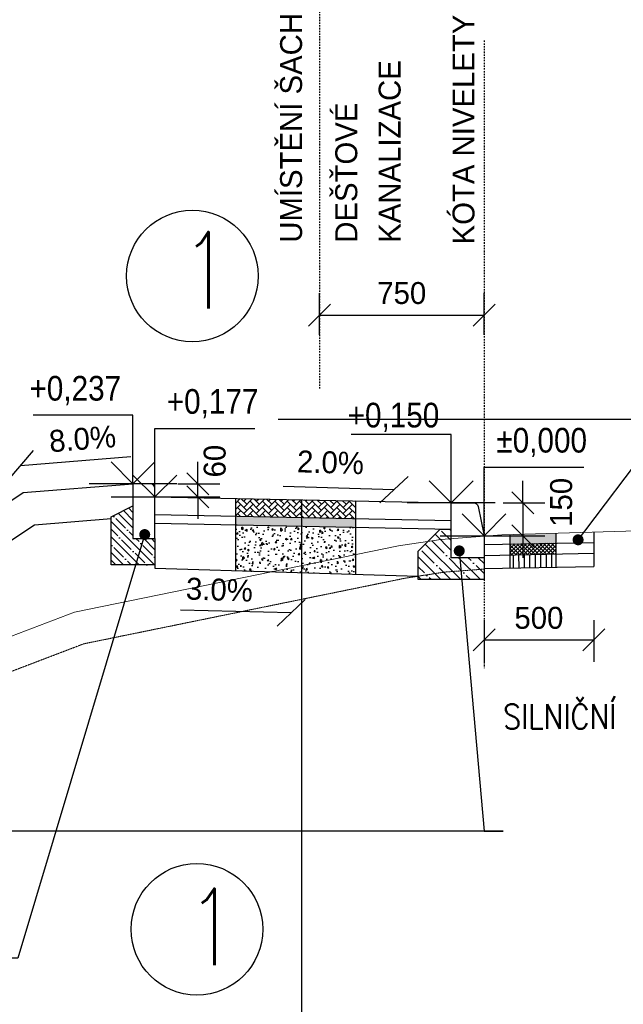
# Model space of a CAD drawing. Extents: x -824597 to -633530, y -1130799 to -1119490.
# Tile 6 of 10: x -730118 to -727367, y -1126277 to -1121786. Entities that reach past the tile are written whole.
import ezdxf
from ezdxf import colors
from ezdxf.entities.mleader import LeaderData, LeaderLine
from ezdxf.enums import TextEntityAlignment as Align
from ezdxf.math import Vec2, Vec3

# ---------------------------------------------------------------- set-up
doc = ezdxf.new("R2010")
doc.units = 0
doc.header["$LTSCALE"] = 250
doc.header["$MEASUREMENT"] = 0
doc.linetypes.add('DASHDOT', pattern=[1, 0.5, -0.25, 0, -0.25])
doc.linetypes.add('DASHED', pattern=[0.75, 0.5, -0.25])
doc.layers.get('0').update_dxf_attribs({"linetype": 'CONTINUOUS'})
doc.layers.get('DEFPOINTS').update_dxf_attribs({"color": 249, "linetype": 'CONTINUOUS'})
for name, color, linetype in [('_PIS_Obruby', 2, 'CONTINUOUS'), ('_PIS_Odstranění stáv.vrstev', 9, 'DASHED'), ('_PIS_Osy', 1, 'DASHDOT'), ('_PIS_Popis', 130, 'CONTINUOUS'), ('_PIS_Stáv. terén', 9, 'CONTINUOUS'), ('_PIS_Těleso', 80, 'CONTINUOUS'), ('_PIS_Vozovka', 50, 'CONTINUOUS'), ('_PIS_Vozovkové souvrství', 6, 'CONTINUOUS'), ('_PIS_Šrafy', 1, 'CONTINUOUS')]:
    doc.layers.add(name, color=color, linetype=linetype)
doc.layers.add('PIS-viewports', color=9, linetype='CONTINUOUS', plot=False)
doc.styles.add('ARMO', font='wromans.shx', dxfattribs={"width": 0.75})
doc.styles.add('ROMANS', font='wromans.shx', dxfattribs={"height": 100})
doc.styles.add('WROMANS', font='wromans.shx', dxfattribs={"height": 100})
doc.dimstyles.get("Standard").update_dxf_attribs({"dimscale": 50, "dimtxt": 100, "dimasz": 2, "dimexe": 2, "dimexo": 0, "dimgap": 2, "dimtad": 0, "dimdec": 0, "dimzin": 0, "dimdsep": 46, "dimtxsty": 'ROMANS', "dimblk1": 'OBLIQUE', "dimblk2": 'OBLIQUE', "dimsah": 1, "dimcen": 3, "dimadec": 0, "dimazin": 0, "dimtfac": 0.6666666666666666, "dimtdec": 0, "dimtix": 1, "dimtmove": 2, "dimatfit": 3, "dimldrblk": 'OBLIQUE', "dimfxl": 1, "dimtvp": 1, "dimtolj": 1, "dimtzin": 0, "dimarcsym": 0})

# ---------------------------------------------------------------- blocks, each defined once
blk = doc.blocks.new('_Oblique')
at = {"color": 0, "linetype": 'ByBlock', "lineweight": -2}
blk.add_line((-0.5, -0.5), (0.5, 0.5), dxfattribs=at)
blk = doc.blocks.new('*D5523')
at = {"layer": '_PIS_Popis', "color": 0, "lineweight": -2, "transparency": 16777216}
for p, q in [((-728001.3772895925, -1120799.789599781), (-728001.3772895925, -1120609.789599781)), ((-727501.3772911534, -1120799.789599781), (-727501.3772911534, -1120609.789599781)), ((-728001.3772895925, -1120709.789599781), (-727501.3772911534, -1120709.789599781))]:
    blk.add_line(p, q, dxfattribs=at)
at = {"layer": 'DEFPOINTS', "color": 0, "transparency": 16777216}
for p in [(-727501.3772911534, -1120709.789599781), (-727501.3772911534, -1124129.749556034), (-728001.3772895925, -1124139.749556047)]:
    blk.add_point(p, dxfattribs=at)
at = {"layer": '_PIS_Popis', "color": 0, "lineweight": -2, "transparency": 16777216, "xscale": 100, "yscale": 100, "zscale": 100, "rotation": 180}
blk.add_blockref('_Oblique', (-728001.3772895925, -1120709.789599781), dxfattribs=at)
at = {"layer": '_PIS_Popis', "color": 0, "lineweight": -2, "transparency": 16777216, "xscale": 100, "yscale": 100, "zscale": 100}
blk.add_blockref('_Oblique', (-727501.3772911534, -1120709.789599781), dxfattribs=at)
at = {"layer": '_PIS_Popis', "color": 0, "transparency": 16777216, "insert": (-727751.377290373, -1120609.789599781), "char_height": 100, "attachment_point": 5, "style": 'ROMANS'}
blk.add_mtext('\\A1;500', dxfattribs=at)
blk = doc.blocks.new('*D5524')
at = {"layer": '_PIS_Popis', "color": 0, "lineweight": -2, "transparency": 16777216}
for p, q in [((-727501.3772911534, -1120799.789599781), (-727501.3772911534, -1120609.789599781)), ((-724501.3772898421, -1120799.789599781), (-724501.3772898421, -1120609.789599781)), ((-727501.3772911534, -1120709.789599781), (-724501.3772898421, -1120709.789599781))]:
    blk.add_line(p, q, dxfattribs=at)
at = {"layer": 'DEFPOINTS', "color": 0, "transparency": 16777216}
for p in [(-724501.3772898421, -1120709.789599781), (-724501.3772898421, -1124045.837930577), (-727501.3772911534, -1124129.749556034)]:
    blk.add_point(p, dxfattribs=at)
at = {"layer": '_PIS_Popis', "color": 0, "lineweight": -2, "transparency": 16777216, "xscale": 100, "yscale": 100, "zscale": 100, "rotation": 180}
blk.add_blockref('_Oblique', (-727501.3772911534, -1120709.789599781), dxfattribs=at)
at = {"layer": '_PIS_Popis', "color": 0, "lineweight": -2, "transparency": 16777216, "xscale": 100, "yscale": 100, "zscale": 100}
blk.add_blockref('_Oblique', (-724501.3772898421, -1120709.789599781), dxfattribs=at)
at = {"layer": '_PIS_Popis', "color": 0, "transparency": 16777216, "insert": (-726001.3772904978, -1120609.789599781), "char_height": 100, "attachment_point": 5, "style": 'ROMANS'}
blk.add_mtext('\\A1;3000', dxfattribs=at)
blk = doc.blocks.new('_Open30')
at = {"color": 0, "linetype": 'ByBlock', "lineweight": -2}
for p, q in [((-1, 0.26794919), (0, 0)), ((0, 0), (-1, -0.26794919)), ((0, 0), (-1, 0))]:
    blk.add_line(p, q, dxfattribs=at)
blk = doc.blocks.new('*D5525')
at = {"layer": '_PIS_Popis', "color": 0, "lineweight": -2, "transparency": 16777216}
for p, q in [((-728001.3772895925, -1120492.093338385), (-728001.3772895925, -1120302.093338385)), ((-728001.3772895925, -1120402.093338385), (-724601.3772898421, -1120402.093338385))]:
    blk.add_line(p, q, dxfattribs=at)
at = {"layer": 'DEFPOINTS', "color": 0, "transparency": 16777216}
for p in [(-724501.3772898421, -1120402.093338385), (-724501.3772898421, -1124045.837930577), (-728001.3772895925, -1124139.749556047)]:
    blk.add_point(p, dxfattribs=at)
at = {"layer": '_PIS_Popis', "color": 0, "lineweight": -2, "transparency": 16777216, "xscale": 100, "yscale": 100, "zscale": 100, "rotation": 180}
blk.add_blockref('_Oblique', (-728001.3772895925, -1120402.093338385), dxfattribs=at)
at = {"layer": '_PIS_Popis', "color": 0, "lineweight": -2, "transparency": 16777216, "xscale": 100, "yscale": 100, "zscale": 100}
blk.add_blockref('_Open30', (-724501.3772898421, -1120402.093338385), dxfattribs=at)
at = {"layer": '_PIS_Popis', "color": 0, "transparency": 16777216, "insert": (-726301.3772897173, -1120302.093338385), "char_height": 100, "attachment_point": 5, "style": 'ROMANS'}
blk.add_mtext('\\A1;7000', dxfattribs=at)
blk = doc.blocks.new('VK1')
for p, q in [((4.547473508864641e-13, 0), (4.547473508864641e-13, 6.247114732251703)), ((4.547473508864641e-13, 6.247114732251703), (9.101219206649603, 6.247114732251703)), ((4.547473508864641e-13, 0), (-1.999999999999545, 2)), ((4.547473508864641e-13, 0), (2.000000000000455, 2)), ((-3.999999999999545, 0), (4.000000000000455, 0))]:
    blk.add_line(p, q)
at = {"style": 'ARMO', "width": 0.8, "flags": 4}
blk.add_attdef('ZNACKA', text='', height=2.25, dxfattribs=at).set_placement((4.29762678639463, 8.520568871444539), align=Align.MIDDLE)
blk = doc.blocks.new('Obrubník normální')
at = {"layer": 'DEFPOINTS'}
h = blk.add_hatch(dxfattribs=at)
h.set_pattern_fill('ANSI35', color=256, scale=10, style=0)
h.set_pattern_definition([(45, (-94475.35921840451, -21556.06482345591), (-44.90128060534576, 44.90128060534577), []), (45, (-94430.45791840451, -21556.06482345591), (-44.90128060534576, 44.90128060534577), [79.375, -15.875, 0, -15.875])])
h.paths.add_polyline_path([(300.0000000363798, -70.02499609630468), (200.0000000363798, 29.97500390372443), (150.0000000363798, 29.97500390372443), (150.0000000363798, -99.99999999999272), (3.637978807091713e-08, -100.0000000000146), (2.91038304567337e-11, 7.275957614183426e-12), (3.637978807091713e-08, -100.0312451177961), (3.63797596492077e-08, -200.0156225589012), (300.0000000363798, -200.0156225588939)])
at = {"layer": '_PIS_Obruby'}
blk.add_lwpolyline([(3.637978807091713e-08, -100.0312451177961), (150.0000000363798, -100), (150.0000000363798, 150.0000000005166), (46.3960780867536, 150.0000000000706, 0.3575107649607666), (26.78446457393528, 133.9223227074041), (0, 0), (-0.01041500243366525, -100.0312472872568)], format="xyb", dxfattribs=at)
at = {"layer": '_PIS_Vozovkové souvrství', "color": 4}
blk.add_lwpolyline([(3.637978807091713e-08, -100.0312451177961), (3.637978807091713e-08, -100.0312451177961), (3.63797596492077e-08, -200.0156225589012), (300.0000000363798, -200.0156225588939), (300.0000000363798, -70.02499609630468), (200.0000000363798, 29.97500390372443), (150.0000000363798, 29.97500390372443)], dxfattribs=at)
at = {"layer": 'PIS-viewports'}
blk.add_point((0, 0), dxfattribs=at)
blk = doc.blocks.new('*D5526')
at = {"layer": '_PIS_Popis', "color": 0, "lineweight": -2, "transparency": 16777216}
for p, q in [((-727824.9132322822, -1123989.749555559), (-727824.9132322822, -1123889.749555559)), ((-727914.9132322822, -1123989.749555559), (-727724.9132322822, -1123989.749555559)), ((-727824.9132322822, -1123989.749555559), (-727824.9132322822, -1124139.74955556)), ((-727914.9132322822, -1124139.74955556), (-727724.9132322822, -1124139.74955556)), ((-727824.9132322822, -1124139.74955556), (-727824.9132322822, -1124239.74955556))]:
    blk.add_line(p, q, dxfattribs=at)
at = {"layer": 'DEFPOINTS', "color": 0, "transparency": 16777216}
for p in [(-728151.3772897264, -1123989.749555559), (-728001.3772896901, -1124139.74955556), (-727824.9132322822, -1124139.74955556)]:
    blk.add_point(p, dxfattribs=at)
at = {"layer": '_PIS_Popis', "color": 0, "lineweight": -2, "transparency": 16777216, "xscale": 100, "yscale": 100, "zscale": 100}
for p, rotation in [((-727824.9132322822, -1123989.749555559), 270), ((-727824.9132322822, -1124139.74955556), 90)]:
    blk.add_blockref('_Oblique', p, dxfattribs=dict(at, rotation=rotation))
at = {"layer": '_PIS_Popis', "color": 0, "transparency": 16777216, "insert": (-727649.5250904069, -1123987.32716087), "char_height": 100, "attachment_point": 5, "rotation": 90, "style": 'ROMANS'}
blk.add_mtext('\\A1;150', dxfattribs=at)
blk = doc.blocks.new('Obrubník záhonový')
at = {"layer": 'DEFPOINTS'}
h = blk.add_hatch(dxfattribs=at)
h.set_pattern_fill('ANSI35', color=256, scale=200, style=0)
h.set_pattern_definition([(45, (-105996.5644569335, -35947.01115834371), (-35.35533905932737, 35.35533905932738), []), (45, (-105961.2091179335, -35947.01115834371), (-35.35533905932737, 35.35533905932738), [62.5, -12.5, 0, -12.5])])
h.paths.add_polyline_path([(100, -250), (1.455191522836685e-11, -250), (1.455191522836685e-11, -370), (200, -370), (200.0000000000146, -150), (99.99999999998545, -99.99999999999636)])
at = {"layer": '_PIS_Obruby'}
blk.add_lwpolyline([(100, -250), (0, -250), (0, -20, -0.414213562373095), (20, 0), (100, 0)], format="xyb", close=True, dxfattribs=at)
at = {"layer": '_PIS_Vozovkové souvrství', "color": 4}
blk.add_lwpolyline([(0, -250), (0, -370), (200, -370), (200, -150), (100, -100), (100, -250), (0, -250)], dxfattribs=at)
at = {"layer": 'DEFPOINTS'}
blk.add_point((-1.102182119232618e-14, -60), dxfattribs=at)
blk.add_point((-1.102182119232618e-14, -60), dxfattribs=at)
at = {"layer": 'PIS-viewports'}
blk.add_point((0, 0), dxfattribs=at)
blk = doc.blocks.new('*D5527')
at = {"layer": '_PIS_Popis', "color": 0, "lineweight": -2, "transparency": 16777216}
for p, q in [((-728501.3772910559, -1120799.789599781), (-728501.3772910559, -1120609.789599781)), ((-728001.377289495, -1120799.789599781), (-728001.377289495, -1120609.789599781)), ((-728501.3772910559, -1120709.789599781), (-728001.377289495, -1120709.789599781))]:
    blk.add_line(p, q, dxfattribs=at)
at = {"layer": 'DEFPOINTS', "color": 0, "transparency": 16777216}
for p in [(-728001.377289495, -1120709.789599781), (-728501.3772910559, -1123982.749556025), (-728001.377289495, -1124139.749556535)]:
    blk.add_point(p, dxfattribs=at)
at = {"layer": '_PIS_Popis', "color": 0, "lineweight": -2, "transparency": 16777216, "xscale": 100, "yscale": 100, "zscale": 100, "rotation": 180}
blk.add_blockref('_Oblique', (-728501.3772910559, -1120709.789599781), dxfattribs=at)
at = {"layer": '_PIS_Popis', "color": 0, "lineweight": -2, "transparency": 16777216, "xscale": 100, "yscale": 100, "zscale": 100}
blk.add_blockref('_Oblique', (-728001.377289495, -1120709.789599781), dxfattribs=at)
at = {"layer": '_PIS_Popis', "color": 0, "transparency": 16777216, "insert": (-728251.3772902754, -1120609.789599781), "char_height": 100, "attachment_point": 5, "style": 'ROMANS'}
blk.add_mtext('\\A1;500', dxfattribs=at)
blk = doc.blocks.new('*D5528')
at = {"layer": '_PIS_Popis', "color": 0, "lineweight": -2, "transparency": 16777216}
for p, q in [((-729501.3772901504, -1120799.789599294), (-729501.3772901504, -1120609.789599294)), ((-728501.3772911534, -1120799.789599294), (-728501.3772911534, -1120609.789599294)), ((-728501.3772911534, -1120709.789599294), (-729501.3772901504, -1120709.789599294))]:
    blk.add_line(p, q, dxfattribs=at)
at = {"layer": 'DEFPOINTS', "color": 0, "transparency": 16777216}
for p in [(-729501.3772901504, -1120709.789599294), (-729501.3772901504, -1123962.749555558), (-728501.3772911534, -1123982.749555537)]:
    blk.add_point(p, dxfattribs=at)
at = {"layer": '_PIS_Popis', "color": 0, "lineweight": -2, "transparency": 16777216, "xscale": 100, "yscale": 100, "zscale": 100, "rotation": 180}
blk.add_blockref('_Oblique', (-729501.3772901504, -1120709.789599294), dxfattribs=at)
at = {"layer": '_PIS_Popis', "color": 0, "lineweight": -2, "transparency": 16777216, "xscale": 100, "yscale": 100, "zscale": 100}
blk.add_blockref('_Oblique', (-728501.3772911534, -1120709.789599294), dxfattribs=at)
at = {"layer": '_PIS_Popis', "color": 0, "transparency": 16777216, "insert": (-729001.3772906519, -1120609.789599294), "char_height": 100, "attachment_point": 5, "style": 'ROMANS'}
blk.add_mtext('\\A1;1000', dxfattribs=at)
blk = doc.blocks.new('*D5529')
at = {"layer": '_PIS_Popis', "color": 0, "lineweight": -2, "transparency": 16777216}
for p, q in [((-729306.2440105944, -1123902.749555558), (-729306.2440105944, -1123802.749555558)), ((-729396.2440105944, -1123902.749555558), (-729206.2440105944, -1123902.749555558)), ((-729306.2440105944, -1123962.749555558), (-729306.2440105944, -1123902.749555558)), ((-729396.2440105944, -1123962.749555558), (-729206.2440105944, -1123962.749555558)), ((-729306.2440105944, -1123962.749555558), (-729306.2440105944, -1124062.749555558))]:
    blk.add_line(p, q, dxfattribs=at)
at = {"layer": 'DEFPOINTS', "color": 0, "transparency": 16777216}
for p in [(-729501.3772901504, -1123902.749555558), (-729306.2440105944, -1123902.749555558), (-729501.3772901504, -1123962.749555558)]:
    blk.add_point(p, dxfattribs=at)
at = {"layer": '_PIS_Popis', "color": 0, "lineweight": -2, "transparency": 16777216, "xscale": 100, "yscale": 100, "zscale": 100}
for p, rotation in [((-729306.2440105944, -1123902.749555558), 270), ((-729306.2440105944, -1123962.749555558), 90)]:
    blk.add_blockref('_Oblique', p, dxfattribs=dict(at, rotation=rotation))
at = {"layer": '_PIS_Popis', "color": 0, "transparency": 16777216, "insert": (-729228.4639846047, -1123799.362200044), "char_height": 100, "attachment_point": 5, "rotation": 90, "style": 'ROMANS'}
blk.add_mtext('\\A1;60', dxfattribs=at)
blk = doc.blocks.new('_Dot')
at = {"color": 0, "linetype": 'ByBlock', "lineweight": -2}
blk.add_line((-0.5, 0), (-1, 0), dxfattribs=at)
at = {"color": 0, "linetype": 'ByBlock', "const_width": 0.5}
blk.add_lwpolyline([(-0.25, 0, 1), (0.25, 0, 1)], format="xyb", close=True, dxfattribs=at)
blk = doc.blocks.new('*D5530')
at = {"layer": '_PIS_Popis', "color": 0, "lineweight": -2, "transparency": 16777216}
for p, q in [((-729501.3772901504, -1120492.093338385), (-729501.3772901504, -1120302.093338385)), ((-728001.3772895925, -1120492.093338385), (-728001.3772895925, -1120302.093338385)), ((-729501.3772901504, -1120402.093338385), (-728001.3772895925, -1120402.093338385))]:
    blk.add_line(p, q, dxfattribs=at)
at = {"layer": 'DEFPOINTS', "color": 0, "transparency": 16777216}
for p in [(-728001.3772895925, -1120402.093338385), (-729501.3772901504, -1123962.749555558), (-728001.3772895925, -1124139.749556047)]:
    blk.add_point(p, dxfattribs=at)
at = {"layer": '_PIS_Popis', "color": 0, "lineweight": -2, "transparency": 16777216, "xscale": 100, "yscale": 100, "zscale": 100, "rotation": 180}
blk.add_blockref('_Oblique', (-729501.3772901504, -1120402.093338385), dxfattribs=at)
at = {"layer": '_PIS_Popis', "color": 0, "lineweight": -2, "transparency": 16777216, "xscale": 100, "yscale": 100, "zscale": 100}
blk.add_blockref('_Oblique', (-728001.3772895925, -1120402.093338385), dxfattribs=at)
at = {"layer": '_PIS_Popis', "color": 0, "transparency": 16777216, "insert": (-728751.3772898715, -1120302.093338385), "char_height": 100, "attachment_point": 5, "style": 'ROMANS'}
blk.add_mtext('\\A1;1500', dxfattribs=at)
blk = doc.blocks.new('*D5532')
at = {"layer": '_PIS_Popis', "color": 0, "lineweight": -2, "transparency": 16777216}
for p, q in [((-728001.3772897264, -1124524.630933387), (-728001.3772897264, -1124714.630933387)), ((-727501.3772897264, -1124524.630933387), (-727501.3772897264, -1124714.630933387)), ((-728001.3772897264, -1124614.630933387), (-727501.3772897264, -1124614.630933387))]:
    blk.add_line(p, q, dxfattribs=at)
at = {"layer": 'DEFPOINTS', "color": 0, "transparency": 16777216}
for p in [(-728001.3772897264, -1124289.772989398), (-727501.3772897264, -1124279.749555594), (-727501.3772897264, -1124614.630933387)]:
    blk.add_point(p, dxfattribs=at)
at = {"layer": '_PIS_Popis', "color": 0, "lineweight": -2, "transparency": 16777216, "xscale": 100, "yscale": 100, "zscale": 100, "rotation": 180}
blk.add_blockref('_Oblique', (-728001.3772897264, -1124614.630933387), dxfattribs=at)
at = {"layer": '_PIS_Popis', "color": 0, "lineweight": -2, "transparency": 16777216, "xscale": 100, "yscale": 100, "zscale": 100}
blk.add_blockref('_Oblique', (-727501.3772897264, -1124614.630933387), dxfattribs=at)
at = {"layer": '_PIS_Popis', "color": 0, "transparency": 16777216, "insert": (-727751.3772897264, -1124514.630933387), "char_height": 100, "attachment_point": 5, "style": 'ROMANS'}
blk.add_mtext('\\A1;500', dxfattribs=at)
blk = doc.blocks.new('*D5533')
at = {"layer": '_PIS_Popis', "color": 0, "lineweight": -2, "transparency": 16777216}
for p, q in [((-728751.3772898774, -1123223.460375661), (-728751.3772898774, -1123033.460375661)), ((-728001.3772896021, -1123223.460375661), (-728001.3772896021, -1123033.460375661)), ((-728751.3772898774, -1123133.460375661), (-728001.3772896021, -1123133.460375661))]:
    blk.add_line(p, q, dxfattribs=at)
at = {"layer": 'DEFPOINTS', "color": 0, "transparency": 16777216}
for p in [(-728001.3772896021, -1123133.460375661), (-728751.3772898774, -1123468.567467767), (-728001.3772896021, -1123468.567467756)]:
    blk.add_point(p, dxfattribs=at)
at = {"layer": '_PIS_Popis', "color": 0, "lineweight": -2, "transparency": 16777216, "xscale": 100, "yscale": 100, "zscale": 100, "rotation": 180}
blk.add_blockref('_Oblique', (-728751.3772898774, -1123133.460375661), dxfattribs=at)
at = {"layer": '_PIS_Popis', "color": 0, "lineweight": -2, "transparency": 16777216, "xscale": 100, "yscale": 100, "zscale": 100}
blk.add_blockref('_Oblique', (-728001.3772896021, -1123133.460375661), dxfattribs=at)
at = {"layer": '_PIS_Popis', "color": 0, "transparency": 16777216, "insert": (-728376.3772897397, -1123033.460375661), "char_height": 100, "attachment_point": 5, "style": 'ROMANS'}
blk.add_mtext('\\A1;750', dxfattribs=at)

msp = doc.modelspace()

# ---------------------------------------------------------------- hatches: boundary and pattern name
at = {"layer": '_PIS_Šrafy'}
h = msp.add_hatch(dxfattribs=at)
h.set_pattern_fill('AR-HBONE', color=256, scale=5, style=0)
h.set_pattern_definition([(45, (-550.000000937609, 6.500000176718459), (2.220446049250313e-15, 28.2842712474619), [60, -20]), (135, (-535.857865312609, 20.64213580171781), (2.220446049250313e-15, 28.2842712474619), [60, -20])])
h.paths.add_polyline_path([(-729134.6405147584, -1123970.084291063), (-729134.6405147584, -1124050.084291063), (-728586.8973784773, -1124061.039153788), (-728586.8973784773, -1123981.039153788)])
h = msp.add_hatch(dxfattribs=at)
h.set_pattern_fill('AR-CONC', color=256, scale=2, angle=0.286333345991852, style=0)
h.set_pattern_definition([(50.28633334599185, (-550.000000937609, 6.500000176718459), (14.35129651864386, -1.183337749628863), [1.499999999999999, -16.49999999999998]), (355.2863333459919, (-550.000000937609, 6.500000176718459), (-2.850172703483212, 15.02978679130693), [1.2, -13.2]), (100.7377778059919, (-548.8040595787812, 6.401388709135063), (11.50112377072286, 13.84644888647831), [1.274803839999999, -14.02284223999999]), (46.47053334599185, (-550.019990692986, 10.49995022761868), (21.36110352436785, -3.203674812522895), [2.25, -24.75]), (96.92196883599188, (-548.2398993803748, 10.23297665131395), (18.59564352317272, 19.57554705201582), [1.91220684, -21.0342752]), (351.4704973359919, (-550.019990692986, 10.49995022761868), (18.5956435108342, 19.57554704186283), [1.8, -19.80000002]), (21.28633334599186, (-548.0150182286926, 9.509957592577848), (11.9782332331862, -7.992617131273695), [1.5, -16.5]), (326.2863333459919, (-548.0150182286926, 9.509957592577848), (4.79376801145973, 14.5271388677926), [1.199999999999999, -13.19999999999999]), (71.73777808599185, (-547.0168321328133, 8.843906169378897), (16.77200109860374, 6.534521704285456), [1.2748038, -14.02284224]), (37.78633334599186, (-550.000000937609, 6.500000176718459), (0.2099217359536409, 6.659009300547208), [0, -13.04, 0, -13.4, 0, -13.25]), (7.786333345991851, (-550.000000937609, 6.500000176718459), (5.221904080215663, 7.914429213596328), [0, -7.639999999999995, 0, -12.73999999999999, 0, -5.049999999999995]), (327.7863333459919, (-554.4599452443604, 6.477711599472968), (10.67856973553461, -0.39773690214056), [0, -5, 0, -15.6, 0, -20.7]), (317.7863333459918, (-556.4599202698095, 6.467716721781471), (11.65357236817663, 2.060363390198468), [0, -6.5, 0, -10.36, 0, -14.7])])
h.paths.add_polyline_path([(-729134.6405147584, -1124090.084291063), (-728586.8973784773, -1124101.039153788), (-728586.8973784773, -1124061.039153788), (-729134.6405147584, -1124050.084291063)])

# ---------------------------------------------------------------- linework, layer by layer
at = {"layer": '_PIS_Osy', "ltscale": 0.05}
msp.add_line((-728751.3772898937, -1121483.840919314), (-728751.3772898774, -1123468.567467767), dxfattribs=at)
at = {"layer": '_PIS_Popis'}
for centre in [(-729330.6132764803, -1122955.008941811), (-729310.072943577, -1125934.257744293)]:
    msp.add_circle(centre, 300, dxfattribs=at)
at = {"layer": '_PIS_Vozovka'}
msp.add_line((-729501.3772901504, -1123962.749555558), (-728151.3772919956, -1123989.749555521), dxfattribs=at)
msp.add_lwpolyline([(-728001.3772912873, -1124289.749555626), (-727501.3772897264, -1124279.749555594)], dxfattribs=at)
at = {"layer": '_PIS_Vozovkové souvrství'}
for p, q in [((-729501.3772901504, -1124042.749555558), (-728151.3772919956, -1124069.749555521)), ((-729501.3772901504, -1124082.749555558), (-728151.3772919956, -1124109.749555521))]:
    msp.add_line(p, q, dxfattribs=at)
for points in [[(-728001.3772902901, -1124179.749555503), (-727501.3772907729, -1124169.749555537)], [(-728001.3772902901, -1124229.74955555), (-727501.3772902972, -1124219.749555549)]]:
    msp.add_lwpolyline(points, dxfattribs=at)

# ---------------------------------------------------------------- block references
at = {"xscale": -1}
for name, p in [('Obrubník záhonový', (-729501.3772901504, -1123902.749555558)), ('Obrubník normální', (-728001.3772896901, -1124139.74955556))]:
    msp.add_blockref(name, p, dxfattribs=at)
at = {"layer": '_PIS_Popis'}
ref = msp.add_blockref('VK1', (-729601.3772901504, -1123902.749555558), dxfattribs=dict(at, xscale=-50, yscale=50, zscale=50))
ref.add_attrib('ZNACKA', '+0,237', dxfattribs={"layer": '0', "height": 112.5001125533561, "style": 'ARMO', "width": 0.9000000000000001, "flags": 4}).set_placement((-729864.1720391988, -1123476.721111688), align=Align.MIDDLE)
ref = msp.add_blockref('VK1', (-729501.3772901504, -1123962.749555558), dxfattribs=dict(at, xscale=50, yscale=50, zscale=50))
ref.add_attrib('ZNACKA', '+0,177', dxfattribs={"layer": '0', "height": 112.5001125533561, "style": 'ARMO', "width": 0.9000000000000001, "flags": 4}).set_placement((-729238.582541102, -1123536.721111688), align=Align.MIDDLE)
ref = msp.add_blockref('VK1', (-728151.3772900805, -1123989.749555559), dxfattribs=dict(at, xscale=-50, yscale=50, zscale=50))
ref.add_attrib('ZNACKA', '+0,150', dxfattribs={"layer": '0', "height": 112.5001125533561, "style": 'ARMO', "width": 0.9000000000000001, "flags": 4}).set_placement((-728414.172039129, -1123599.109917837), align=Align.MIDDLE)
ref = msp.add_blockref('VK1', (-728001.3772899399, -1124139.749556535), dxfattribs=dict(at, xscale=50, yscale=50, zscale=50))
ref.add_attrib('ZNACKA', '%%P0,000', dxfattribs={"layer": '0', "height": 112.5001125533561, "style": 'ARMO', "width": 0.9000000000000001, "flags": 4}).set_placement((-727738.5825408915, -1123713.721112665), align=Align.MIDDLE)

# ---------------------------------------------------------------- texts
at = {"layer": '_PIS_Popis', "style": 'ROMANS'}
for s, p in [('UMÍSTĚNÍ ŠACHET', (-728830.8418506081, -1122803.446306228)), ('KÓTA NIVELETY', (-728045.0206276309, -1122810.898200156)), ('KANALIZACE ', (-728381.7122464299, -1122803.446306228)), ('DEŠŤOVÉ', (-728579.2856327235, -1122803.446306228))]:
    msp.add_text(s, height=99.99999999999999, rotation=90, dxfattribs=at).set_placement(p)
for s, rotation, p in [('8.0%%%', 4.573921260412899, (-729831.3850748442, -1123697.21458445)), ('2.0%%%', 358.2816419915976, (-728701.2118300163, -1123804.670546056))]:
    msp.add_text(s, height=99.99999999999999, rotation=rotation, dxfattribs=at).set_placement(p, align=Align.MIDDLE)
at = {"layer": '_PIS_Popis', "char_height": 350, "width": 198.6623817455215, "attachment_point": 1, "style": 'WROMANS'}
for insert in [(-729381.1216667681, -1122753.981489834), (-729354.3238484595, -1125748.719488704)]:
    msp.add_mtext('{\\Fromans|c238;\\W0.75;\\T1.05;\\C80;1}', dxfattribs=dict(at, insert=insert))

# ---------------------------------------------------------------- dimensions: what is measured, and where the dimension line sits
at = {"layer": '_PIS_Popis'}
dim = msp.add_linear_dim(base=(-724501.3772898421, -1120402.093338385), p1=(-728001.3772895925, -1124139.749556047), p2=(-724501.3772898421, -1124045.837930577), text='7000', dimstyle='Standard', override={"dimblk2": 'Open30', "dimse2": 1, "dimfxl": 1.8, "dimfxlon": 1}, dxfattribs=at)
dim.commit()
dim.dimension.update_dxf_attribs({"geometry": '*D5525', "text_midpoint": (-726301.3772897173, -1120302.093338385)})
for base, p1, p2, picture, middle in [((-729501.3772901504, -1120709.789599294), (-728501.3772911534, -1123982.749555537), (-729501.3772901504, -1123962.749555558), '*D5528', (-729001.3772906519, -1120609.789599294)), ((-728001.377289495, -1120709.789599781), (-728501.3772910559, -1123982.749556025), (-728001.377289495, -1124139.749556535), '*D5527', (-728251.3772902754, -1120609.789599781)), ((-727501.3772911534, -1120709.789599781), (-728001.3772895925, -1124139.749556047), (-727501.3772911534, -1124129.749556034), '*D5523', (-727751.377290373, -1120609.789599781)), ((-724501.3772898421, -1120709.789599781), (-727501.3772911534, -1124129.749556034), (-724501.3772898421, -1124045.837930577), '*D5524', (-726001.3772904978, -1120609.789599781))]:
    dim = msp.add_linear_dim(base=base, p1=p1, p2=p2, dimstyle='Standard', override={"dimfxl": 1.8, "dimfxlon": 1}, dxfattribs=at)
    dim.commit()
    dim.dimension.update_dxf_attribs({"geometry": picture, "text_midpoint": middle})
for base, p1, p2, picture, middle in [((-729306.2440105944, -1123902.749555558), (-729501.3772901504, -1123962.749555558), (-729501.3772901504, -1123902.749555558), '*D5529', (-729228.4639846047, -1123799.362200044)), ((-727824.9132322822, -1124139.74955556), (-728151.3772897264, -1123989.749555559), (-728001.3772896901, -1124139.74955556), '*D5526', (-727649.5250904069, -1123987.32716087))]:
    dim = msp.add_linear_dim(base=base, p1=p1, p2=p2, angle=90, dimstyle='Standard', override={"dimfxl": 1.8, "dimfxlon": 1}, dxfattribs=at)
    dim.commit()
    dim.dimension.update_dxf_attribs({"geometry": picture, "text_midpoint": middle, "dimtype": 160})

# ---------------------------------------------------------------- leaders
for points in [[(-730114.2096342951, -1123818.734051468), (-729611.0256342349, -1123778.479331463)], [(-728411.8052469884, -1123929.577631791), (-728916.3698647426, -1123914.440693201)]]:
    msp.add_leader(points, dimstyle='Standard', override={"dimasz": 2.5, "dimgap": 0.625}, dxfattribs=at)

# ---------------------------------------------------------------- next in the draw order: leaders
ml = msp.add_multileader_mtext('Standard', dxfattribs=at)
ml.set_content('{\\Fromans|c238;\\W0.85;CHODNÍKOVÝ OBRUBNÍK 1000x100x250 DO BET. C16/20 XF1 tl. 100 mm}', color=256, style='ROMANS')
ml.set_leader_properties(color=256, linetype='ByLayer', lineweight=-1)
ml.set_arrow_properties(name='DOT')
ml.build(insert=Vec2(0, 0))
ml.multileader.update_dxf_attribs({"text_left_attachment_type": 5, "text_right_attachment_type": 5, "text_bottom_attachment_type": 10, "dogleg_length": 0.1, "arrow_head_size": 50, "scale": 50})
ctx = ml.context
ctx.base_point, ctx.scale, ctx.char_height, ctx.arrow_head_size, ctx.landing_gap_size, ctx.plane_origin = Vec3(-732070.4928796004, -1126066.751808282), 50, 112.5, 50, 0, Vec3(-736669.4265734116, -1125790.080353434)
ctx.left_attachment, ctx.right_attachment, ctx.text_align_type = 5, 5, 2
notes = []
notes.append((ctx, [(1, (1, 1, 0), (-730126.702557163, -1126066.751808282), (-1, 0), 85.93317958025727, [(0, [(-729547.8804875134, -1124134.231329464)], 0, [])])]))
ctx.mtext.insert, ctx.mtext.width, ctx.mtext.alignment, ctx.mtext.flow_direction = Vec3(-730212.6357367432, -1125498.894665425), 1886.565509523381, 3, 5
ctx.mtext.has_bg_fill, ctx.mtext.bg_color, ctx.mtext.bg_scale_factor, ctx.mtext.bg_transparency, ctx.mtext.use_window_bg_color = 1, -1027028792, 1.5, 0, 1
for ctx, leaders in notes:
    for number, flags, end, landing, length, lines in leaders:
        leader = LeaderData()
        leader.index, (leader.has_last_leader_line, leader.has_dogleg_vector, leader.attachment_direction) = number, flags
        leader.last_leader_point, leader.dogleg_vector, leader.dogleg_length = Vec3(end), Vec3(landing), length
        for number, points, colour, breaks in lines:
            line = LeaderLine()
            line.index, line.vertices, line.color, line.breaks = number, Vec3.list(points), colors.encode_raw_color(colour), breaks
            leader.lines.append(line)
        ctx.leaders.append(leader)

# ---------------------------------------------------------------- next in the draw order: dimensions: what is measured, and where the dimension line sits
dim = msp.add_linear_dim(base=(-728001.3772895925, -1120402.093338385), p1=(-729501.3772901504, -1123962.749555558), p2=(-728001.3772895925, -1124139.749556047), dimstyle='Standard', override={"dimfxl": 1.8, "dimfxlon": 1}, dxfattribs=at)
dim.commit()
dim.dimension.update_dxf_attribs({"geometry": '*D5530', "text_midpoint": (-728751.3772898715, -1120302.093338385)})

# ---------------------------------------------------------------- next in the draw order: leaders
ml = msp.add_multileader_mtext('Standard', dxfattribs=at)
ml.set_content('{\\Fromans|c238;\\W0.85;SILNIČNÍ OBRUBNÍK 1000x150x250 DO BET. C16/20 XF1 tl. 100 mm}', color=256, style='ROMANS')
ml.set_leader_properties(color=256, linetype='ByLayer', lineweight=-1)
ml.set_arrow_properties(name='DOT')
ml.build(insert=Vec2(0, 0))
ml.multileader.update_dxf_attribs({"text_left_attachment_type": 5, "text_right_attachment_type": 5, "text_bottom_attachment_type": 10, "dogleg_length": 0.1, "arrow_head_size": 50, "scale": 50})
ctx = ml.context
ctx.base_point, ctx.scale, ctx.char_height, ctx.arrow_head_size, ctx.landing_gap_size, ctx.plane_origin = Vec3(-727914.217301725, -1125486.658815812), 50, 112.5, 50, 0, Vec3(-734090.382221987, -1125593.644873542)
ctx.left_attachment, ctx.right_attachment = 5, 5
notes = []
notes.append((ctx, [(0, (1, 1, 0), (-728000.1504813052, -1125486.658815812), (1, 0), 85.93317958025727, [(0, [(-728114.3466433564, -1124208.694789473)], 0, [])])]))
ctx.mtext.insert, ctx.mtext.width, ctx.mtext.flow_direction = Vec3(-727914.217301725, -1124908.08738724), 1886.565509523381, 5
ctx.mtext.has_bg_fill, ctx.mtext.bg_color, ctx.mtext.bg_scale_factor, ctx.mtext.bg_transparency, ctx.mtext.use_window_bg_color = 1, -1027028792, 1.5, 0, 1
for ctx, leaders in notes:
    for number, flags, end, landing, length, lines in leaders:
        leader = LeaderData()
        leader.index, (leader.has_last_leader_line, leader.has_dogleg_vector, leader.attachment_direction) = number, flags
        leader.last_leader_point, leader.dogleg_vector, leader.dogleg_length = Vec3(end), Vec3(landing), length
        for number, points, colour, breaks in lines:
            line = LeaderLine()
            line.index, line.vertices, line.color, line.breaks = number, Vec3.list(points), colors.encode_raw_color(colour), breaks
            leader.lines.append(line)
        ctx.leaders.append(leader)

# ---------------------------------------------------------------- next in the draw order: hatches: boundary and pattern name
at = {"layer": '_PIS_Šrafy'}
h = msp.add_hatch(dxfattribs=at)
h.set_pattern_fill('AR-CONC', color=256, scale=10, angle=45.28633334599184, style=0)
h.set_pattern_definition([(95.28633334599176, (-11279.87634865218, -62594.87067670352), (54.92322617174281, 46.55576469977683), [7.499999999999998, -82.49999999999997]), (40.28633334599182, (-11279.87634865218, -62594.87067670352), (-63.21520303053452, 43.06143856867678), [6, -66]), (145.7377778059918, (-11275.29941324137, -62590.99102966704), (-8.291976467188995, 89.61720256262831), [6.374019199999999, -70.1142112]), (91.4705333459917, (-11294.08898213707, -62580.79939213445), (86.84960670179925, 64.19620485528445), [11.24999999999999, -123.75]), (141.9219688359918, (-11286.85151481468, -62575.44971307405), (-3.464482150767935, 134.9555385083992), [9.5610342, -105.171376]), (36.47049733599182, (-11294.08898213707, -62580.79939213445), (-3.464482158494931, 134.9555384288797), [8.999999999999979, -99.00000009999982]), (66.28633334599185, (-11283.50018148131, -62577.21089653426), (70.60761859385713, 14.09128086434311), [7.5, -82.5]), (11.28633334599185, (-11283.50018148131, -62577.21089653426), (-34.41266268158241, 68.30972136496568), [6, -66]), (116.7377780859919, (-11277.61621330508, -62576.03662313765), (36.19495550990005, 82.40100159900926), [6.374019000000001, -70.1142112]), (82.78633334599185, (-11279.87634865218, -62594.87067670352), (-22.80096774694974, 24.28533857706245), [0, -65.19999999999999, 0, -67, 0, -66.25]), (52.78633334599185, (-11279.87634865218, -62594.87067670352), (-9.51951390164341, 46.44395175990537), [0, -38.19999999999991, 0, -63.69999999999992, 0, -25.24999999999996]), (12.78633334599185, (-11295.5658309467, -62610.71776303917), (39.16065767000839, 36.34823306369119), [0, -25, 0, -78, 0, -103.5]), (2.786333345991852, (-11302.60147323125, -62617.82407978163), (33.91711560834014, 48.48608485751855), [0, -32.49999999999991, 0, -51.79999999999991, 0, -73.49999999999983])])
h.paths.add_polyline_path([(-729134.6405147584, -1124090.084291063), (-729134.6405147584, -1124298.751658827), (-728586.8973784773, -1124315.183952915), (-728586.8973784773, -1124101.039153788)])
msp.add_hatch(color=256, dxfattribs=at).paths.add_polyline_path([(-727674.1682537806, -1124173.205374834), (-727674.1682537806, -1124128.114276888), (-727883.984155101, -1124134.280124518), (-727883.9841551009, -1124177.401692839)])
h = msp.add_hatch(dxfattribs=at)
h.set_pattern_fill('ANSI37', color=256, scale=100, angle=0.286333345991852, style=0)
h.set_pattern_definition([(45.28633334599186, (-9711.360488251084, -62756.38588231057), (-8.882895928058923, 8.794552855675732), []), (135.2863333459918, (-9711.360488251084, -62756.38588231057), (-8.794552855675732, -8.882895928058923), [])])
h.paths.add_polyline_path([(-727674.1682537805, -1124223.205374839), (-727674.1682537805, -1124173.205374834), (-727883.9841551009, -1124177.401692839), (-727883.9841551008, -1124227.401692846)])
h = msp.add_hatch(dxfattribs=at)
h.set_pattern_fill('ANSI31', color=256, scale=200, angle=45.28633334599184, style=0)
h.set_pattern_definition([(90.2863333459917, (-9337.807289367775, -62784.02625995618), (-24.99968781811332, -0.1249359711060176), [])])
h.paths.add_polyline_path([(-727674.1682537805, -1124283.205374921), (-727674.1682537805, -1124223.20537484), (-727883.9841551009, -1124227.401692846), (-727883.9841551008, -1124287.401692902)])

# ---------------------------------------------------------------- next in the draw order: linework, layer by layer
at = {"layer": '_PIS_Odstranění stáv.vrstev', "lineweight": 0, "ltscale": 0.01, "flags": 128}
msp.add_lwpolyline([(-731253.2135413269, -1124868.514698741), (-730687.6218071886, -1124820.807407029), (-730150.0911815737, -1124756.264316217), (-729825.6547112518, -1124632.475953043), (-728363.953514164, -1124333.836943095), (-728181.6548132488, -1124305.435097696), (-728001.3772895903, -1124291.864955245)], dxfattribs=at)
at = {"layer": '_PIS_Osy', "ltscale": 0.05}
msp.add_line((-728001.3772896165, -1121881.633053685), (-728001.3772895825, -1124742.805669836), dxfattribs=at)
at = {"layer": '_PIS_Popis'}
msp.add_lwpolyline([(-731440.002033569, -1126318.74294794), (-728832.0541810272, -1126318.74294794), (-728832.0541810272, -1123976.13601774)], dxfattribs=at)
at = {"layer": '_PIS_Těleso'}
msp.add_line((-729501.3772901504, -1124287.749555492), (-728301.3772902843, -1124323.749555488), dxfattribs=at)
for points in [[(-731265.8211720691, -1124719.0454776), (-730101.3772898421, -1123942.749555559), (-729601.3772901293, -1123902.749555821)], [(-729501.3772901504, -1124272.749555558), (-729501.3772901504, -1124287.749555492)]]:
    msp.add_lwpolyline(points, dxfattribs=at)
at = {"layer": '_PIS_Vozovka'}
for points in [[(-731214.7409515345, -1124865.269561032), (-730050.5846830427, -1124089.165381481), (-729701.3772901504, -1124061.228790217)], [(-727501.3772912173, -1124123.036478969), (-727501.3772897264, -1124279.749555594)]]:
    msp.add_lwpolyline(points, dxfattribs=at)
at = {"layer": '_PIS_Šrafy'}
for p, q in [((-727883.984155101, -1124134.280124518), (-727883.9841551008, -1124287.401692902)), ((-727674.1682537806, -1124128.114276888), (-727674.1682537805, -1124283.205374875))]:
    msp.add_line(p, q, dxfattribs=at)
for points in [[(-729134.6405147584, -1123970.084291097), (-729134.6405147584, -1124298.751658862)], [(-728586.8973784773, -1123981.039153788), (-728586.8973784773, -1124315.183952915)]]:
    msp.add_lwpolyline(points, dxfattribs=at)

# ---------------------------------------------------------------- next in the draw order: texts
at = {"layer": '_PIS_Popis', "style": 'ROMANS'}
msp.add_text('3.0%%%', height=99.99999999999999, rotation=358, dxfattribs=at).set_placement((-729207.2963591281, -1124385.409304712), align=Align.MIDDLE)

# ---------------------------------------------------------------- next in the draw order: dimensions: what is measured, and where the dimension line sits
at = {"layer": '_PIS_Popis'}
dim = msp.add_linear_dim(base=(-727501.3772897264, -1124614.630933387), p1=(-728001.3772897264, -1124289.772989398), p2=(-727501.3772897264, -1124279.749555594), dimstyle='Standard', override={"dimfxl": 1.8, "dimfxlon": 1}, dxfattribs=at)
dim.commit()
dim.dimension.update_dxf_attribs({"geometry": '*D5532', "text_midpoint": (-727751.3772897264, -1124514.630933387)})

# ---------------------------------------------------------------- next in the draw order: leaders
msp.add_leader([(-728880.6064975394, -1124491.369437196), (-729385.2404448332, -1124478.753588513)], dimstyle='Standard', override={"dimasz": 2.5, "dimgap": 0.625}, dxfattribs=at)

# ---------------------------------------------------------------- next in the draw order: leaders
ml = msp.add_multileader_mtext('Standard', dxfattribs=at)
ml.set_content('{\\Fromans|c238;\\W0.85;VYSPRÁVKA KOMUNIKACE}', color=256, style='ROMANS')
ml.set_leader_properties(color=256, linetype='ByLayer', lineweight=-1)
ml.set_arrow_properties(name='DOT')
ml.build(insert=Vec2(0, 0))
ml.multileader.update_dxf_attribs({"text_left_attachment_type": 5, "text_right_attachment_type": 5, "text_bottom_attachment_type": 10, "dogleg_length": 0.1, "arrow_head_size": 50, "scale": 50})
ctx = ml.context
ctx.base_point, ctx.scale, ctx.char_height, ctx.arrow_head_size, ctx.landing_gap_size, ctx.plane_origin = Vec3(-727072.0426500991, -1123608.98428522), 50, 112.5, 50, 0, Vec3(-732981.2214243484, -1123486.912561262)
ctx.left_attachment, ctx.right_attachment = 5, 5
notes = []
notes.append((ctx, [(0, (1, 1, 0), (-727157.9758296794, -1123608.98428522), (1, 0), 85.93317958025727, [(0, [(-727572.7660586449, -1124158.194329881)], 0, [])])]))
ctx.mtext.insert, ctx.mtext.width, ctx.mtext.flow_direction = Vec3(-727072.0426500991, -1123265.055713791), 895.9491969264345, 5
ctx.mtext.has_bg_fill, ctx.mtext.bg_color, ctx.mtext.bg_scale_factor, ctx.mtext.bg_transparency, ctx.mtext.use_window_bg_color = 1, -1027028792, 1.5, 0, 1
for ctx, leaders in notes:
    for number, flags, end, landing, length, lines in leaders:
        leader = LeaderData()
        leader.index, (leader.has_last_leader_line, leader.has_dogleg_vector, leader.attachment_direction) = number, flags
        leader.last_leader_point, leader.dogleg_vector, leader.dogleg_length = Vec3(end), Vec3(landing), length
        for number, points, colour, breaks in lines:
            line = LeaderLine()
            line.index, line.vertices, line.color, line.breaks = number, Vec3.list(points), colors.encode_raw_color(colour), breaks
            leader.lines.append(line)
        ctx.leaders.append(leader)

# ---------------------------------------------------------------- next in the draw order: linework, layer by layer
at = {"layer": '_PIS_Stáv. terén', "lineweight": 0, "flags": 128}
for points in [[(-732501.3772855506, -1124823.26382658), (-730702.8716607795, -1124671.561057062), (-730186.309380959, -1124609.535705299), (-729867.6823292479, -1124487.963919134), (-728390.526824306, -1124186.16745183), (-728198.8571190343, -1124156.305618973), (-727920.5118451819, -1124135.353561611), (-726481.1549591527, -1124093.055264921), (-724373.9853379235, -1124042.799655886), (-723001.3772898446, -1124060.118087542)], [(-728001.3772895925, -1124139.750493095), (-728001.3772895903, -1124291.864955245)]]:
    msp.add_lwpolyline(points, dxfattribs=at)

# ---------------------------------------------------------------- next in the draw order: dimensions: what is measured, and where the dimension line sits
at = {"layer": '_PIS_Popis'}
dim = msp.add_linear_dim(base=(-728001.3772896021, -1123133.460375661), p1=(-728751.3772898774, -1123468.567467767), p2=(-728001.3772896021, -1123468.567467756), dimstyle='Standard', override={"dimfxl": 1.8, "dimfxlon": 1}, dxfattribs=at)
dim.commit()
dim.dimension.update_dxf_attribs({"geometry": '*D5533', "text_midpoint": (-728376.3772897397, -1123033.460375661)})

doc.saveas('drawing.dxf')
